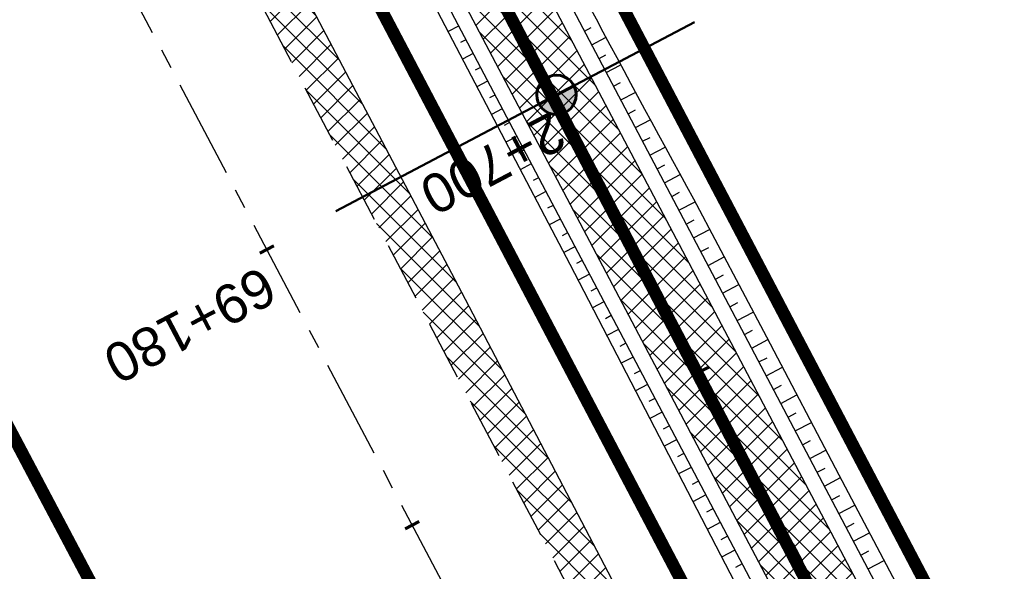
# Model space of a CAD drawing. Header units: metres. Extents: x 7529682 to 7533711, y 5721195 to 5727842.
# Tile 50 of 232: x 7530958 to 7530989, y 5725399 to 5725417. Entities that reach past the tile are written whole.
import ezdxf

# ---------------------------------------------------------------- set-up
doc = ezdxf.new("R2010")
doc.units = ezdxf.units.M
for name, pattern in [('817-dzialki-09-05-04$0$HIDDEN', [0.375, 0.25, -0.125]), ('ACAD_ISO05W100', [33, 24, -3, 0, -3, 0, -3]), ('CENTER', [50.800000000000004, 31.75, -6.35, 6.35, -6.35]), ('CENTER2', [28.575000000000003, 19.05, -3.175, 3.175, -3.175]), ('HIDDEN', [9.524999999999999, 6.35, -3.175])]:
    doc.linetypes.add(name, pattern=pattern)
for name, color, linetype in [('C-DROGI-SYTUACJA', 7, 'Continuous'), ('C-DROGI-SYTUACJA-ETYKIETY', 7, 'Continuous'), ('D-hatch-pobocza', 131, 'Continuous'), ('D-pobocza', 60, 'Continuous'), ('D-rowy', 160, 'Continuous'), ('D-skarpa', 2, 'Continuous'), ('D-skarpa-kreskowanie', 2, 'Continuous')]:
    doc.layers.add(name, color=color, linetype=linetype)
for name, color, linetype, lineweight, true_color in [('D-hatch-ciag-pieszo-rowerowy', 7, 'Continuous', 13, 0xff9f80), ('D-LR-etap-III', 7, '817-dzialki-09-05-04$0$HIDDEN', 50, 0x00008f), ('D-przekroje-pop', 7, 'Continuous', 50, 0x000099)]:
    doc.layers.add(name, color=color, linetype=linetype, lineweight=lineweight, true_color=true_color)
for name, color, linetype, lineweight in [('D-krawędzie', 3, 'Continuous', 30), ('D-obrzeża', 2, 'Continuous', 30), ('D-oś', 10, 'CENTER', 30), ('D-pas-drogowy', 7, 'ACAD_ISO05W100', 50)]:
    doc.layers.add(name, color=color, linetype=linetype, lineweight=lineweight)
doc.layers.add('poprzeczki', color=7, linetype='Continuous', true_color=0x0000c7)
doc.styles.get("Standard").update_dxf_attribs({"font": 'arial.ttf'})
pattern_1 = [(45, (0, 0), (-0.3367596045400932, 0.3367596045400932), []), (135, (0, 0), (-0.3367596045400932, -0.3367596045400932), [])]

# ---------------------------------------------------------------- blocks, each defined once
blk = doc.blocks.new('AeccTickLine')
at = {"color": 0, "linetype": 'ByBlock', "lineweight": -2}
blk.add_line((0, 1), (-3.673819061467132e-16, -1), dxfattribs=at)
blk = doc.blocks.new('kilometraz')
at = {"linetype": 'ByBlock', "lineweight": -2}
blk.add_hatch(color=0, dxfattribs=at).paths.add_polyline_path([(0, -0.28125, 0.4142135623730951), (0.28125, 0, 0.4142135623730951), (0, 0.28125)])
at = {"color": 0, "linetype": 'ByBlock', "lineweight": -2}
blk.add_line((0, 0.28125), (0, -0.28125), dxfattribs=at)
blk.add_circle((0, 0), 0.28125, dxfattribs=at)

msp = doc.modelspace()

# ---------------------------------------------------------------- hatches: boundary and pattern name
at = {"layer": 'D-hatch-ciag-pieszo-rowerowy'}
h = msp.add_hatch(dxfattribs=at)
h.set_pattern_fill('ANSI37', color=256, scale=0.15, style=0)
h.set_pattern_definition(pattern_1)
h.paths.add_polyline_path([(7530966.879462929, 5725432.356719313), (7530965.548938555, 5725432.200093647), (7530999.632559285, 5725367.556271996), (7531003.472406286, 5725360.288630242), (7531004.677325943, 5725360.68387123), (7531000.738279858, 5725368.139266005)])
h.paths.add_polyline_path([(7530965.548938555, 5725432.200093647), (7530964.218414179, 5725432.043467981), (7530998.526838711, 5725366.973277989), (7531002.267486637, 5725359.893389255), (7531003.472406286, 5725360.288630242), (7530999.632559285, 5725367.556271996)])
at = {"layer": 'D-hatch-pobocza'}
h = msp.add_hatch(dxfattribs=at)
h.set_pattern_fill('ANSI37', color=256, scale=0.15, style=0)
h.set_pattern_definition(pattern_1)
h.paths.add_polyline_path([(7531057.009999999, 5725246.72), (7531044.19, 5725271.11), (7531030.969999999, 5725296.42), (7531019.37, 5725318.31), (7531007.54, 5725340.71), (7530994.469999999, 5725365.47), (7530982.58, 5725387.65), (7530971.809999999, 5725408.22), (7530959.96, 5725430.76), (7530944.54, 5725460.14), (7530935.92, 5725477.07), (7530923.099999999, 5725500.31), (7530908, 5725529.49), (7530889.658288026, 5725563.375066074), (7530889.585888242, 5725561.256865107), (7530918.171722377, 5725507.178125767), (7530950.162943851, 5725446.305402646), (7530993.419108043, 5725364.264712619), (7531022.766433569, 5725308.719304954), (7531053.80955549, 5725249.872416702), (7531081.165622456, 5725197.874670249), (7531103.902359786, 5725154.540603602), (7531128.123220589, 5725108.448161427), (7531149.321390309, 5725068.209396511), (7531151.44, 5725067.36), (7531152.004139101, 5725067.286014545), (7531141.2, 5725086.69), (7531129.87, 5725108.78), (7531118.46, 5725130.11), (7531107.389999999, 5725151.39), (7531095.36, 5725174.01), (7531083.61, 5725196.49), (7531071.559999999, 5725218.8)])

# ---------------------------------------------------------------- linework, layer by layer
at = {"layer": 'C-DROGI-SYTUACJA', "color": 10, "linetype": 'CENTER2', "lineweight": 35, "ltscale": 0.2}
msp.add_lwpolyline([(7530894.635661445, 5725580.10218264), (7530904.400482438, 5725561.506014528, -0.1127731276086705), (7530906.681458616, 5725552.894425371), (7530906.772838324, 5725550.233635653, 0.1134663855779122), (7530910.232589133, 5725537.243580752), (7530924.3855969, 5725510.468891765), (7530956.378346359, 5725449.593261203), (7530999.632559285, 5725367.556271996), (7531020.529814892, 5725328.004235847, 0.004066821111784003), (7531022.844591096, 5725323.708047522), (7531022.844591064, 5725323.708047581), (7531032.807949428, 5725305.571049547, -0.004228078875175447), (7531035.213067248, 5725301.103738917), (7531059.943841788, 5725254.222853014, -0.00440054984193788)], format="xyb", dxfattribs=at)
at = {"layer": 'D-krawędzie', "linetype": 'HIDDEN', "ltscale": 0.3, "flags": 128}
msp.add_lwpolyline([(7530572.009999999, 5726166.06), (7530620.380949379, 5726072.761487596), (7530641.555222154, 5726032.007915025), (7530660.960861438, 5725995.070069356), (7530689.128213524, 5725941.540167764), (7530707.335918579, 5725907.031820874), (7530725.255781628, 5725873.092686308), (7530743.969545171, 5725837.653904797), (7530770.526708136, 5725787.119408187), (7530787.864146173, 5725754.266918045), (7530809.897571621, 5725712.541613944), (7530824.739035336, 5725684.389287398), (7530840.856259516, 5725653.693092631), (7530860.675070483, 5725616.154465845), (7530865.283000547, 5725607.394015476), (7530878.050274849, 5725583.079962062), (7530918.171722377, 5725507.178125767), (7530950.162943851, 5725446.305402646), (7530993.419108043, 5725364.264712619), (7531022.766433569, 5725308.719304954), (7531053.80955549, 5725249.872416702), (7531081.165622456, 5725197.874670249), (7531103.902359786, 5725154.540603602), (7531128.123220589, 5725108.448161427), (7531149.3, 5725068.249999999), (7531167.380094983, 5725033.766927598), (7531197.164745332, 5724976.987689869), (7531228.151004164, 5724918.034426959), (7531253.152837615, 5724870.491119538), (7531286.7961686, 5724806.653565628), (7531306.739858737, 5724768.664832), (7531335.094443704, 5724714.652299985), (7531357.3191504, 5724672.438740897), (7531373.644908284, 5724641.454376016), (7531392.161870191, 5724605.998675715), (7531418.480331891, 5724555.852756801), (7531439.726902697, 5724515.582472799), (7531468.399107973, 5724461.077223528), (7531491.782023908, 5724416.527754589), (7531531.990296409, 5724339.832565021), (7531557.226635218, 5724291.658956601), (7531569.851546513, 5724267.577443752), (7531591.375556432, 5724226.547822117), (7531610.003879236, 5724191.103071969), (7531616.882991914, 5724177.998849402), (7531629.984986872, 5724153.025496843), (7531641.006768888, 5724132.021778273), (7531664.906257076, 5724087.616922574), (7531677.64401952, 5724064.785715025), (7531683.112433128, 5724054.988140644), (7531686.752875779, 5724048.180044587), (7531695.447538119, 5724031.696667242), (7531703.748818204, 5724015.917210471), (7531709.214143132, 5724005.513965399), (7531719.388607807, 5723986.14687362), (7531726.295217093, 5723973.000144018), (7531732.740794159, 5723960.735633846), (7531735.13, 5723956.19)], dxfattribs=at)
at = {"layer": 'D-LR-etap-III', "ltscale": 10, "flags": 128}
msp.add_lwpolyline([(7531750.474471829, 5723895.103125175, 0.4, 0.4, 0), (7531750.505, 5723895.13, 0.4, 0.4, 0), (7531682.71, 5724022.92, 0.4, 0.4, 0), (7531619.177023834, 5724147.203692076, 0.4, 0.4, 0), (7531592.308960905, 5724198.48863389, 0.4, 0.4, 0), (7531553.263875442, 5724272.918564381, 0.4, 0.4, 0), (7531504.019999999, 5724366.79, 0.4, 0.4, 0), (7531482.09, 5724407.62, 0.4, 0.4, 0), (7531412.350402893, 5724541.182759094, 0.4, 0.4, 0), (7531388.463669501, 5724586.929768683, 0.4, 0.4, 0), (7531345.12, 5724669.94, 0.4, 0.4, 0), (7531127.66, 5725081.67, 0.4, 0.4, 0), (7531059.253139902, 5725211.040795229, 0.4, 0.4, 0), (7531008.007244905, 5725307.953830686, 0.4, 0.4, 0), (7530964.181635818, 5725390.835555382, 0.4, 0.4, 0), (7530914.557354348, 5725484.683561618, 0.4, 0.4, 0), (7530865.243241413, 5725577.493975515, 0.4, 0.4, 0), (7530840.085257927, 5725624.058651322, 0.4, 0.4, 0), (7530802.559525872, 5725694.924584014, 0.4, 0.4, 0), (7530755.54, 5725787.51, 0.4, 0.4, 0), (7530708.717810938, 5725876.303221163, 0.4, 0.4, 0), (7530695.12, 5725902.09, 0.4, 0.4, 0), (7530642.91397006, 5726001.07839487, 0.4, 0.4, 0), (7530634.934723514, 5726016.146615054, 0.4, 0.4, 0), (7530610.820000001, 5726061.929999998, 0.4, 0.4, 0), (7530610.820000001, 5726061.929999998, 0.4, 0.4, 0), (7530607.21, 5726063.51, 0.4, 0.4, 0), (7530597.42, 5726080.68, 0.4, 0.4, 0), (7530591.16, 5726088.44, 0.4, 0.4, 0), (7530581.28, 5726107.21, 0.4, 0.4, 0), (7530571.29, 5726130.56, 0.4, 0.4, 0), (7530549.554994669, 5726171.527317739, 0.4, 0.4, 0), (7530531.014309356, 5726206.473807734, 0.4, 0.4, 0), (7530516.461208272, 5726236.016618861, 0.4, 0.4, 0), (7530500.798929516, 5726266.141265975, 0.4, 0.4, 0), (7530491.349999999, 5726283.94, 0.4, 0.4, 0), (7530482.4, 5726303.41, 0.4, 0.4, 0), (7530482.4, 5726303.41, 0.4, 0.4, 0), (7530450.41, 5726357.28, 0.4, 0.4, 0), (7530397.759396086, 5726458.499907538, 0.4, 0.4, 0), (7530334.707815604, 5726583.664702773, 0.4, 0.4, 0), (7530303.939274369, 5726645.167943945, 0.4, 0.4, 0), (7530300.509779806, 5726651.777515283, 0.4, 0.4, 0), (7530289.213532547, 5726671.966724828, 0.4, 0.4, 0), (7530281.54, 5726685.57, 0.4, 0.4, 0), (7530261.37085633, 5726724.163374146, 0.4, 0.4, 0), (7530254.03, 5726738.21, 0.4, 0.4, 0), (7530197.219999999, 5726845.06, 0.4, 0.4, 0), (7530194.71, 5726849.15, 0.4, 0.4, 0), (7530195.92, 5726850.75, 0.4, 0.4, 0), (7530170.546669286, 5726892.961489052, 0.4, 0.4, 0), (7530143.174718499, 5726945.065838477, 0.4, 0.4, 0), (7530105.059999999, 5727018.32, 0.4, 0.4, 0), (7530100.059999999, 5727027.16, 0.4, 0.4, 0), (7530062.318670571, 5727099.625398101, 0.4, 0.4, 0), (7530015.378537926, 5727189.420463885, 0.4, 0.4, 0), (7529983.207960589, 5727250.206596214, 0.4, 0.4, 0), (7529953.284293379, 5727306.74720398, 0.4, 0.4, 0), (7529900.67053443, 5727406.15903814, 0.4, 0.4, 0), (7529890.630239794, 5727425.131178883, 0.4, 0.4, 0), (7529875.155383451, 5727454.426350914, 0.4, 0.4, 0), (7529857.560096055, 5727487.787346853, 0.4, 0.4, 0), (7529835.194401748, 5727530.19312405, 0.4, 0.4, 0), (7529811.740544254, 5727574.662079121, 0.4, 0.4, 0), (7529792.101859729, 5727611.922638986, 0.4, 0.4, 0), (7529768.066117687, 5727657.469613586, 0.4, 0.4, 0), (7529755.210566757, 5727682.131373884, 0.4, 0.4, 0), (7529753.309999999, 5727681.13, 0.4, 0.4, 0), (7529739.21, 5727707.77, 0.4, 0.4, 0), (7529735.394745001, 5727711.251990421, 0.4, 0.4, 0), (7529725.42, 5727730.2, 0.4, 0.4, 0), (7529723.55, 5727729.88, 0.4, 0.4, 0), (7529695.566668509, 5727782.932080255, 0.4, 0.4, 0), (7529717.67971874, 5727794.024357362, 0.4, 0.4, 0), (7529736.274870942, 5727758.647400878, 0.4, 0.4, 0), (7529736.274870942, 5727758.647400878, 0.4, 0.4, 0), (7529744.511003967, 5727750.406106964, 0.4, 0.4, 0), (7529744.511003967, 5727750.406106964, 0.4, 0.4, 0), (7529750.282568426, 5727738.549848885, 0.4, 0.4, 0), (7529777.108510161, 5727687.569424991, 0.4, 0.4, 0), (7529796.51537536, 5727651.329932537, 0.4, 0.4, 0), (7529814.937945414, 5727616.793170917, 0.4, 0.4, 0), (7529839.006722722, 5727572.303976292, 0.4, 0.4, 0), (7529860.617626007, 5727532.509108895, 0.4, 0.4, 0), (7529882.348967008, 5727491.504261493, 0.4, 0.4, 0), (7529904.865139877, 5727449.096370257, 0.4, 0.4, 0), (7529920.747384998, 5727418.884773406, 0.4, 0.4, 0), (7529946.676504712, 5727368.547487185, 0.4, 0.4, 0), (7529972.024701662, 5727320.573310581, 0.4, 0.4, 0), (7529987.740014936, 5727290.153392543, 0.4, 0.4, 0), (7529996.497385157, 5727273.661630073, 0.4, 0.4, 0), (7530017.541471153, 5727234.202689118, 0.4, 0.4, 0), (7530033.053657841, 5727204.864166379, 0.4, 0.4, 0), (7530051.622983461, 5727170.222745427, 0.4, 0.4, 0), (7530069.276612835, 5727137.015751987, 0.4, 0.4, 0), (7530089.385386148, 5727097.533639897, 0.4, 0.4, 0), (7530109.712512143, 5727060.746615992, 0.4, 0.4, 0), (7530136.769722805, 5727011.640131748, 0.4, 0.4, 0), (7530162.446686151, 5726962.743777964, 0.4, 0.4, 0), (7530187.674104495, 5726916.992101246, 0.4, 0.4, 0), (7530207.820739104, 5726879.335323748, 0.4, 0.4, 0), (7530230.625609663, 5726834.518686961, 0.4, 0.4, 0), (7530262.288093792, 5726776.61832811, 0.4, 0.4, 0), (7530277.509672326, 5726760.213143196, 0.4, 0.4, 0), (7530286.036865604, 5726744.106684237, 0.4, 0.4, 0), (7530288.097472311, 5726735.884066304, 0.4, 0.4, 0), (7530290.393870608, 5726725.046963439, 0.4, 0.4, 0), (7530296.17664807, 5726713.582980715, 0.4, 0.4, 0), (7530302.726195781, 5726701.18226779, 0.4, 0.4, 0), (7530325.685047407, 5726657.466383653, 0.4, 0.4, 0), (7530343.243978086, 5726623.648592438, 0.4, 0.4, 0), (7530360.229820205, 5726591.746871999, 0.4, 0.4, 0), (7530383.20855044, 5726548.059469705, 0.4, 0.4, 0), (7530406.017875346, 5726503.605514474, 0.4, 0.4, 0), (7530427.464919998, 5726462.620289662, 0.4, 0.4, 0), (7530447.9278544, 5726424.388014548, 0.4, 0.4, 0), (7530471.126878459, 5726379.920667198, 0.4, 0.4, 0), (7530490.501003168, 5726343.033350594, 0.4, 0.4, 0), (7530509.499458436, 5726306.733076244, 0.4, 0.4, 0), (7530529.890269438, 5726267.244072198, 0.4, 0.4, 0), (7530543.852446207, 5726238.990319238, 0.4, 0.4, 0), (7530554.808897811, 5726218.943990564, 0.4, 0.4, 0), (7530559.027108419, 5726212.223286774, 0.4, 0.4, 0), (7530563.060988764, 5726206.409670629, 0.4, 0.4, 0), (7530566.93354971, 5726200.463543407, 0.4, 0.4, 0), (7530569.771022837, 5726194.901501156, 0.4, 0.4, 0), (7530571.47319415, 5726191.282350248, 0.4, 0.4, 0), (7530572.839142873, 5726188.024533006, 0.4, 0.4, 0), (7530575.295071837, 5726182.034664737, 0.4, 0.4, 0), (7530579.736851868, 5726173.306070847, 0.4, 0.4, 0), (7530583.3, 5726167.41, 0.4, 0.4, 0), (7530593.4, 5726163.33, 0.4, 0.4, 0), (7530598.618375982, 5726155.264489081, 0.4, 0.4, 0), (7530608.258304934, 5726140.497132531, 0.4, 0.4, 0), (7530603.269999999, 5726136.83, 0.4, 0.4, 0), (7530606.53, 5726131.84, 0.4, 0.4, 0), (7530604.239057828, 5726124.21679044, 0.4, 0.4, 0), (7530605.847136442, 5726121.630127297, 0.4, 0.4, 0), (7530608.971611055, 5726116.164124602, 0.4, 0.4, 0), (7530618.114293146, 5726097.791111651, 0.4, 0.4, 0), (7530651.213125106, 5726034.959524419, 0.4, 0.4, 0), (7530670.243741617, 5725998.61095082, 0.4, 0.4, 0), (7530698.075474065, 5725945.952624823, 0.4, 0.4, 0), (7530716.505955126, 5725911.3051464, 0.4, 0.4, 0), (7530735.223454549, 5725875.667401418, 0.4, 0.4, 0), (7530752.504235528, 5725842.154920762, 0.4, 0.4, 0), (7530778.310652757, 5725793.501254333, 0.4, 0.4, 0), (7530797.499961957, 5725756.381811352, 0.4, 0.4, 0), (7530812.518974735, 5725728.28874362, 0.4, 0.4, 0), (7530820.039295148, 5725713.160404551, 0.4, 0.4, 0), (7530822.422446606, 5725710.193574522, 0.4, 0.4, 0), (7530833.154893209, 5725688.800634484, 0.4, 0.4, 0), (7530849.629354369, 5725656.158601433, 0.4, 0.4, 0), (7530867.98290276, 5725621.963939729, 0.4, 0.4, 0), (7530872.629809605, 5725612.88760475, 0.4, 0.4, 0), (7530880.354488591, 5725597.594500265, 0.4, 0.4, 0), (7530883.839446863, 5725593.389159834, 0.4, 0.4, 0), (7530891.782113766, 5725587.763349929, 0.4, 0.4, 0), (7530895.038670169, 5725584.280746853, 0.4, 0.4, 0), (7530897.033644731, 5725580.941110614, 0.4, 0.4, 0), (7530900.951646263, 5725579.945856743, 0.4, 0.4, 0), (7530904.80970798, 5725571.977328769, 0.4, 0.4, 0), (7530903.682362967, 5725568.566434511, 0.4, 0.4, 0), (7530908.900614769, 5725558.844845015, 0.4, 0.4, 0), (7530910.252030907, 5725545.671606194, 0.4, 0.4, 0), (7530912.872986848, 5725538.645543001, 0.4, 0.4, 0), (7530945.278171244, 5725478.464284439, 0.4, 0.4, 0), (7530959.692318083, 5725450.24628822, 0.4, 0.4, 0), (7531002.82670893, 5725368.192370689, 0.4, 0.4, 0), (7531044.703532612, 5725290.314293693, 0.4, 0.4, 0), (7531064.098839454, 5725253.212562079, 0.4, 0.4, 0), (7531083.010253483, 5725216.677517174, 0.4, 0.4, 0), (7531113.013137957, 5725158.465613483, 0.4, 0.4, 0), (7531137.364304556, 5725113.07076138, 0.4, 0.4, 0), (7531150.830830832, 5725086.711759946, 0.4, 0.4, 0), (7531159.745663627, 5725076.640848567, 0.4, 0.4, 0), (7531166.309999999, 5725074.58, 0.4, 0.4, 0), (7531172.29, 5725062.58, 0.4, 0.4, 0), (7531170.589828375, 5725055.605912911, 0.4, 0.4, 0), (7531173.732823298, 5725044.080706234, 0.4, 0.4, 0), (7531215.342008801, 5724964.859648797, 0.4, 0.4, 0), (7531238.054496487, 5724921.684649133, 0.4, 0.4, 0), (7531262.389821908, 5724875.282876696, 0.4, 0.4, 0), (7531295.587160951, 5724811.265731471, 0.4, 0.4, 0), (7531348.487908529, 5724712.362812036, 0.4, 0.4, 0), (7531363.740817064, 5724682.68394264, 0.4, 0.4, 0), (7531366.986905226, 5724675.865317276, 0.4, 0.4, 0), (7531382.541261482, 5724646.110625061, 0.4, 0.4, 0), (7531401.299165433, 5724610.874551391, 0.4, 0.4, 0), (7531428.964837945, 5724558.862274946, 0.4, 0.4, 0), (7531449.111202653, 5724520.397801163, 0.4, 0.4, 0), (7531477.292992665, 5724465.831467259, 0.4, 0.4, 0), (7531500.996290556, 5724421.112506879, 0.4, 0.4, 0), (7531512.121834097, 5724400.549045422, 0.4, 0.4, 0), (7531513.78163794, 5724396.757451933, 0.4, 0.4, 0), (7531526.32, 5724379.39, 0.4, 0.4, 0), (7531566.783642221, 5724302.73628205, 0.4, 0.4, 0), (7531578.579156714, 5724282.774819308, 0.4, 0.4, 0), (7531584.232619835, 5724273.111246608, 0.4, 0.4, 0), (7531590.109283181, 5724263.508189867, 0.4, 0.4, 0), (7531593.027899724, 5724258.771479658, 0.4, 0.4, 0), (7531595.711841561, 5724254.226824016, 0.4, 0.4, 0), (7531601.659976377, 5724243.898197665, 0.4, 0.4, 0), (7531606.097733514, 5724235.986407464, 0.4, 0.4, 0), (7531609.382207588, 5724230.799061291, 0.4, 0.4, 0), (7531611.580260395, 5724227.671180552, 0.4, 0.4, 0), (7531612.707802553, 5724225.86410867, 0.4, 0.4, 0), (7531618.665224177, 5724214.480919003, 0.4, 0.4, 0), (7531619.885522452, 5724212.333950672, 0.4, 0.4, 0), (7531620.931818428, 5724210.787064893, 0.4, 0.4, 0), (7531623.518605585, 5724207.111542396, 0.4, 0.4, 0), (7531626.143926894, 5724203.61306897, 0.4, 0.4, 0), (7531632.022984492, 5724196.485954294, 0.4, 0.4, 0), (7531653.949089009, 5724152.617641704, 0.4, 0.4, 0), (7531656.750690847, 5724143.103797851, 0.4, 0.4, 0), (7531659.61440691, 5724133.254504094, 0.4, 0.4, 0), (7531661.627147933, 5724128.646047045, 0.4, 0.4, 0.01093811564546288), (7531674.314987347, 5724101.43546424, 0.4, 0.4, 0), (7531685.137626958, 5724081.408252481, 0.4, 0.4, 0), (7531692.159945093, 5724066.277333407, 0.4, 0.4, 0), (7531699.662164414, 5724051.388120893, 0.4, 0.4, 0), (7531704.480624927, 5724040.808561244, 0.4, 0.4, 0), (7531704.480624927, 5724040.808561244, 0.4, 0.4, 0), (7531704.401251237, 5724037.368913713, 0.4, 0.4, 0), (7531720.383609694, 5724003.441317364, 0.4, 0.4, 0), (7531728.79890528, 5723986.206298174, 0.4, 0.4, 0), (7531733.237926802, 5723977.192631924, 0.4, 0.4, 0), (7531736.750027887, 5723969.505210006, 0.4, 0.4, 0), (7531737.336143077, 5723968.518916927, 0.4, 0.4, 0), (7531738.285051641, 5723967.699360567, 0.4, 0.4, 0), (7531742.180915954, 5723962.346428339, 0.4, 0.4, 0), (7531744.286141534, 5723958.615526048, 0.4, 0.4, 0), (7531755.393260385, 5723944.192617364, 0.4, 0.4, 0), (7531758.69, 5723936.76, 0.4, 0.4, 0), (7531780.08, 5723929.25, 0.4, 0.4, 0), (7531792.611989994, 5723906.337708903, 0.4, 0.4, 0), (7531792.611989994, 5723906.337708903, 0.4, 0.4, 0), (7531756.962094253, 5723883.055323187, 0.4, 0.4, 0), (7531750.46, 5723895.130000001, 0.4, 0.4, 0), (7531750.46, 5723895.130000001, 0, 0, 0)], format="xyseb", dxfattribs=at)
at = {"layer": 'D-obrzeża'}
for points in [[(7531061.054571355, 5725254.796351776), (7531036.313724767, 5725301.696330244, 0.00422807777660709), (7531033.908607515, 5725306.163639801), (7531023.945058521, 5725324.300984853, -0.004066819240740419), (7531021.630283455, 5725328.597171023), (7531000.738279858, 5725368.139266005), (7530957.484457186, 5725450.175515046), (7530925.491402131, 5725511.051727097), (7530911.471989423, 5725537.573680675, -0.1134663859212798), (7530908.012238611, 5725550.563735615), (7530907.842509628, 5725555.505895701, 0.1127731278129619), (7530906.702021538, 5725559.81169029), (7530903.597432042, 5725565.724084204, -0.1193449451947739), (7530903.024418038, 5725568.006637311), (7530902.989962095, 5725572.112457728)], [(7530898.536909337, 5725569.983891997), (7530903.161020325, 5725561.177714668, -0.1127731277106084), (7530905.441996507, 5725552.566125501), (7530905.533438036, 5725549.903535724, 0.1134663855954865), (7530908.993188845, 5725536.913480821), (7530923.27979167, 5725509.886056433), (7530955.272235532, 5725449.011007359), (7530998.526838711, 5725366.973277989), (7531019.429347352, 5725327.411298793, 0.004066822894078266), (7531021.744124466, 5725323.115108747), (7531031.707290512, 5725304.978460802, -0.004228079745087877), (7531034.112408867, 5725300.511149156), (7531058.833112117, 5725253.649354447, -0.004400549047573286)]]:
    msp.add_lwpolyline(points, format="xyb", dxfattribs=at)
at = {"layer": 'D-oś', "ltscale": 0.1}
msp.add_lwpolyline([(7531488.682972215, 5724414.901138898), (7531465.30154836, 5724459.447768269), (7531436.630334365, 5724513.951133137), (7531415.382990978, 5724554.222881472), (7531389.061122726, 5724604.375291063), (7531370.54547166, 5724639.828481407), (7531354.22214964, 5724670.808223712), (7531331.99647235, 5724713.023626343), (7531303.640952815, 5724767.037938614), (7531283.698553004, 5724805.024214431), (7531250.055061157, 5724868.862076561), (7531225.052886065, 5724916.406033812), (7531194.065303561, 5724975.361817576), (7531164.280332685, 5725032.141666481), (7531146.201824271, 5725066.621712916), (7531125.025790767, 5725106.818458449), (7531100.803065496, 5725152.914450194), (7531078.067230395, 5725196.24679728), (7531050.712974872, 5725248.241100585), (7531019.671816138, 5725307.084268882), (7530990.323090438, 5725362.632329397), (7530947.065833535, 5725444.675091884), (7530915.075467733, 5725505.546186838), (7530874.953735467, 5725581.448561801)], dxfattribs=at)
at = {"layer": 'D-pas-drogowy', "ltscale": 0.2, "flags": 128}
msp.add_lwpolyline([(7531633.018560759, 5724182.834272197, 0.4, 0.4, 0), (7531617.558899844, 5724211.608162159, 0.4, 0.4, 0), (7531566.783642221, 5724302.73628205, 0.4, 0.4, 0), (7531538.419082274, 5724356.469679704, 0.4, 0.4, 0), (7531526.32, 5724379.39, 0.4, 0.4, 0), (7531516.102085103, 5724393.607319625, 0.4, 0.4, 0.001485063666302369), (7531513.78037409, 5724396.837773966, 0.4, 0.4, 0), (7531501.87, 5724413.41, 0.4, 0.4, 0), (7531474.926107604, 5724464.507896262, 0.4, 0.4, 0), (7531446.200436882, 5724518.992313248, 0.4, 0.4, 0), (7531424.962185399, 5724559.262257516, 0.4, 0.4, 0), (7531398.444460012, 5724609.565801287, 0.4, 0.4, 0), (7531379.647455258, 5724645.216004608, 0.4, 0.4, 0), (7531365.23, 5724672.56, 0.4, 0.4, 0), (7531341.305752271, 5724717.915356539, 0.4, 0.4, 0), (7531312.899996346, 5724771.788898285, 0.4, 0.4, 0), (7531292.590923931, 5724810.306502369, 0.4, 0.4, 0), (7531259.391619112, 5724873.271351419, 0.4, 0.4, 0), (7531233.740401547, 5724921.922582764, 0.4, 0.4, 0), (7531203.072738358, 5724980.092044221, 0.4, 0.4, 0), (7531173.471398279, 5725036.225177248, 0.4, 0.4, 0), (7531168.269999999, 5725046.09, 0.4, 0.4, 0), (7531172.29, 5725062.58, 0.4, 0.4, 0), (7531166.309999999, 5725074.58, 0.4, 0.4, 0), (7531150.32, 5725079.6, 0.4, 0.4, 0), (7531141.5, 5725096.43, 0.4, 0.4, 0), (7531109.311735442, 5725157.814415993, 0.4, 0.4, 0), (7531086.641300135, 5725201.047918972, 0.4, 0.4, 0), (7531059.198258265, 5725253.383662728, 0.4, 0.4, 0), (7531028.206828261, 5725312.48946212, 0.4, 0.4, 0), (7530999.104694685, 5725367.990143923, 0.4, 0.4, 0), (7530956.247527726, 5725449.724815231, 0.4, 0.4, 0), (7530924.397774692, 5725510.463768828, 0.4, 0.4, 0), (7530897.509999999, 5725561.74, 0.4, 0.4, 0), (7530894.46, 5725566.14, 0.4, 0.4, 0), (7530892.16, 5725570.49, 0.4, 0.4, 0), (7530869.362688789, 5725613.307018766, 0.4, 0.4, 0), (7530861.693971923, 5725627.704613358, 0.4, 0.4, 0), (7530852.74, 5725644.52, 0.4, 0.4, 0), (7530831.509999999, 5725684.2, 0.4, 0.4, 0), (7530811.13, 5725722.52, 0.4, 0.4, 0), (7530792.3476413, 5725757.940652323, 0.4, 0.4, 0), (7530768.03, 5725803.8, 0.4, 0.4, 0), (7530748.768542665, 5725840.178507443, 0.4, 0.4, 0), (7530727.7, 5725879.97, 0.4, 0.4, 0), (7530712.0981582, 5725909.54523909, 0.4, 0.4, 0), (7530693.644105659, 5725944.645156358, 0.4, 0.4, 0), (7530665.702224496, 5725997.538976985, 0.4, 0.4, 0), (7530641.759999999, 5726042.88, 0.4, 0.4, 0), (7530616.5, 5726091.48, 0.4, 0.4, 0), (7530604.628439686, 5726114.319880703, 0.4, 0.4, -0.007762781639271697), (7530602.5, 5726118.43, 0.4, 0.4, 0), (7530603.992037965, 5726123.394821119, 0.4, 0.4, 0), (7530606.53, 5726131.84, 0.4, 0.4, 0), (7530603.269999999, 5726136.83, 0.4, 0.4, 0), (7530593.775620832, 5726151.368713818, 0.4, 0.4, 0), (7530590.202637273, 5726156.84001263, 0.4, 0.4, 0), (7530583.3, 5726167.41, 0.4, 0.4, 0), (7530580.578343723, 5726170.427567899, 0.4, 0.4, 0), (7530575.849999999, 5726175.67, 0.4, 0.4, 0), (7530569.009999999, 5726186.66, 0.4, 0.4, 0), (7530562.555322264, 5726199.189409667, 0.4, 0.4, 0), (7530555.67, 5726211.39, 0.4, 0.4, 0), (7530548.29, 5726224.23, 0.4, 0.4, 0), (7530540.58, 5726237.71, 0.4, 0.4, 0), (7530532.679999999, 5726252.65, 0.4, 0.4, 0), (7530524.059999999, 5726269.35, 0.4, 0.4, 0), (7530502.82, 5726309.91, 0.4, 0.4, 0), (7530488.83, 5726336.63, 0.4, 0.4, 0), (7530466.03, 5726380.16, 0.4, 0.4, 0), (7530438.469999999, 5726432.77, 0.4, 0.4, 0), (7530424.53, 5726459.09, 0.4, 0.4, 0), (7530401.63, 5726502.97, 0.4, 0.4, 0), (7530383.38, 5726538.06, 0.4, 0.4, 0), (7530353.969999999, 5726593.52, 0.4, 0.4, 0), (7530338.469999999, 5726622.74, 0.4, 0.4, 0), (7530322.009999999, 5726653.88, 0.4, 0.4, 0), (7530297.54, 5726700.33, 0.4, 0.4, 0), (7530287.38, 5726719.6, 0.4, 0.4, 0), (7530285.94993921, 5726722.315508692, 0.4, 0.4, 0), (7530280.259999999, 5726733.12, 0.4, 0.4, 0), (7530266.73, 5726758.74, 0.4, 0.4, 0), (7530260.42, 5726770.47, 0.4, 0.4, 0), (7530253.25, 5726783.82, 0.4, 0.4, 0), (7530244.95, 5726799.33, 0.4, 0.4, 0), (7530239.389999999, 5726808.49, 0.4, 0.4, 0), (7530238.29, 5726807.9, 0.4, 0.4, 0), (7530218.11, 5726850.67, 0.4, 0.4, 0), (7530175.906646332, 5726928.168028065, 0.4, 0.4, 0), (7530096.679999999, 5727076.15, 0.4, 0.4, 0), (7530094.679999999, 5727079.89, 0.4, 0.4, 0), (7530064.59693469, 5727135.522637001, 0.4, 0.4, 0), (7530046.730970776, 5727168.8921561, 0.4, 0.4, 0), (7530025.803045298, 5727208.461374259, 0.4, 0.4, 0), (7530012.846501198, 5727232.979315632, 0.4, 0.4, 0), (7529994.15, 5727268.45, 0.4, 0.4, 0), (7529981.670868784, 5727291.93018666, 0.4, 0.4, 0), (7529949.889999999, 5727351.73, 0.4, 0.4, 0), (7529924.75, 5727399.03, 0.4, 0.4, 0), (7529915.515824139, 5727417.099754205, 0.4, 0.4, 0), (7529885.83, 5727475.19, 0.4, 0.4, 0), (7529862.559999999, 5727519.97, 0.4, 0.4, 0), (7529852.984923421, 5727538.191086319, 0.4, 0.4, 0), (7529836.513084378, 5727569.51130111, 0.4, 0.4, 0), (7529815.36890814, 5727609.140983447, 0.4, 0.4, 0), (7529792.795203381, 5727651.247499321, 0.4, 0.4, 0), (7529774.199114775, 5727685.858348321, 0.4, 0.4, 0), (7529746.966026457, 5727736.059440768, 0.4, 0.4, 0), (7529733.92, 5727757.62, 0.4, 0.4, 0), (7529708.607472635, 5727806.388536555, 0.4, 0.4, 0), (7529688.491967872, 5727796.344621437, 0.4, 0.4, 0), (7529723.55, 5727729.88, 0.4, 0.4, 0), (7529725.42, 5727730.2, 0.4, 0.4, 0), (7529735.38, 5727711.28, 0.4, 0.4, 0), (7529739.21, 5727707.77, 0.4, 0.4, 0), (7529753.309999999, 5727681.13, 0.4, 0.4, 0), (7529755.178396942, 5727682.114424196, 0.4, 0.4, 0), (7529792.101859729, 5727611.922638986, 0.4, 0.4, 0), (7529811.740544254, 5727574.662079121, 0.4, 0.4, 0), (7529835.194401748, 5727530.19312405, 0.4, 0.4, 0), (7529857.560096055, 5727487.787346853, 0.4, 0.4, 0), (7529875.155383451, 5727454.426350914, 0.4, 0.4, 0), (7529890.630239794, 5727425.131178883, 0.4, 0.4, 0), (7529900.67053443, 5727406.15903814, 0.4, 0.4, 0), (7529953.284293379, 5727306.74720398, 0.4, 0.4, 0), (7529983.207960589, 5727250.206596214, 0.4, 0.4, 0), (7530015.378537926, 5727189.420463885, 0.4, 0.4, 0), (7530062.318670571, 5727099.625398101, 0.4, 0.4, 0), (7530100.059999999, 5727027.16, 0.4, 0.4, 0), (7530105.059999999, 5727018.32, 0.4, 0.4, 0), (7530143.174718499, 5726945.065838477, 0.4, 0.4, 0), (7530170.546669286, 5726892.961489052, 0.4, 0.4, 0), (7530195.92, 5726850.75, 0.4, 0.4, 0), (7530194.71, 5726849.15, 0.4, 0.4, 0), (7530197.219999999, 5726845.06, 0.4, 0.4, 0), (7530254.03, 5726738.21, 0.4, 0.4, 0), (7530261.37085633, 5726724.163374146, 0.4, 0.4, 0), (7530281.54, 5726685.57, 0.4, 0.4, 0), (7530289.213532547, 5726671.966724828, 0.4, 0.4, 0), (7530300.509779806, 5726651.777515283, 0.4, 0.4, 0), (7530303.939274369, 5726645.167943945, 0.4, 0.4, 0), (7530334.707815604, 5726583.664702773, 0.4, 0.4, 0), (7530397.759396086, 5726458.499907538, 0.4, 0.4, 0), (7530450.41, 5726357.28, 0.4, 0.4, 0), (7530482.4, 5726303.41, 0.4, 0.4, 0), (7530483.687990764, 5726301.003383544, 0.4, 0.4, 0), (7530491.349999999, 5726283.94, 0.4, 0.4, 0), (7530512.67, 5726243.78, 0.4, 0.4, 0), (7530529.429999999, 5726209.46, 0.4, 0.4, 0), (7530571.29, 5726130.56, 0.4, 0.4, 0), (7530581.28, 5726107.21, 0.4, 0.4, 0), (7530591.16, 5726088.44, 0.4, 0.4, 0), (7530597.42, 5726080.68, 0.4, 0.4, 0), (7530607.21, 5726063.51, 0.4, 0.4, 0), (7530610.820000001, 5726061.929999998, 0.4, 0.4, 0), (7530634.934723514, 5726016.146615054, 0.4, 0.4, 0), (7530642.91397006, 5726001.07839487, 0.4, 0.4, 0), (7530695.12, 5725902.09, 0.4, 0.4, 0), (7530708.717810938, 5725876.303221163, 0.4, 0.4, 0), (7530755.54, 5725787.51, 0.4, 0.4, 0), (7530802.559525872, 5725694.924584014, 0.4, 0.4, 0), (7530840.085257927, 5725624.058651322, 0.4, 0.4, 0), (7530865.243241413, 5725577.493975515, 0.4, 0.4, 0), (7530914.557354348, 5725484.683561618, 0.4, 0.4, 0), (7530964.181635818, 5725390.835555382, 0.4, 0.4, 0), (7531008.007244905, 5725307.953830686, 0.4, 0.4, 0), (7531059.253139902, 5725211.040795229, 0.4, 0.4, 0), (7531127.66, 5725081.67, 0.4, 0.4, 0), (7531345.12, 5724669.94, 0.4, 0.4, 0), (7531388.463669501, 5724586.929768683, 0.4, 0.4, 0), (7531412.350402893, 5724541.182759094, 0.4, 0.4, 0), (7531482.09, 5724407.62, 0.4, 0.4, 0), (7531504.019999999, 5724366.79, 0.4, 0.4, 0), (7531519.374444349, 5724337.520497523, 0.4, 0.4, 0), (7531563.748815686, 5724252.931583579, 0.4, 0.4, 0), (7531602.175111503, 5724179.681224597, 0.4, 0.4, 0), (7531619.177023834, 5724147.203692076, 0.4, 0.4, 0), (7531625.038493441, 5724135.63500206, 0.4, 0.4, 0), (7531656.796442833, 5724073.31633882, 0.4, 0.4, 0), (7531675.12, 5724037.36, 0.4, 0.4, 0), (7531682.71, 5724022.92, 0.4, 0.4, 0), (7531705.565196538, 5723979.810545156, 0.4, 0.4, 0), (7531736.605941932, 5723921.261514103, 0.4, 0.4, 0), (7531750.46, 5723895.130000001, 0.4, 0.4, 0), (7531740.769999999, 5723886.56, 0.4, 0.4, 0), (7531732.86, 5723885, 0.4, 0.4, 0), (7531722.179999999, 5723887.77, 0.4, 0.4, 0), (7531729.87, 5723862.17, 0.4, 0.4, 0), (7531742.92, 5723861.93, 0.4, 0.4, 0), (7531763.71, 5723859.52, 0.4, 0.4, 0), (7531768.42, 5723854.12, 0.4, 0.4, 0), (7531787.42, 5723817.97, 0.4, 0.4, 0), (7531795.57, 5723809.82, 0.4, 0.4, 0), (7531816.346897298, 5723819.850397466, 0.4, 0.4, 0), (7531816.346897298, 5723819.850397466, 0.4, 0.4, 0), (7531805.059999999, 5723843.23, 0.4, 0.4, 0), (7531803.61, 5723886.23, 0.4, 0.4, 0), (7531803.61, 5723886.23, 0.4, 0.4, 0), (7531780.08, 5723929.25, 0.4, 0.4, 0), (7531758.69, 5723936.76, 0.4, 0.4, 0), (7531749.3590272, 5723946.412126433, 0.4, 0.4, 0), (7531742.71, 5723953.29, 0.4, 0.4, 0), (7531735.177368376, 5723967.877529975, 0.4, 0.4, 0), (7531722.37, 5723992.68, 0.4, 0.4, 0), (7531705.041669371, 5724030.885563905, 0.4, 0.4, 0), (7531699.469999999, 5724043.17, 0.4, 0.4, 0), (7531692.69, 5724058.11, 0.4, 0.4, 0), (7531679.672010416, 5724084.016803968, 0.4, 0.4, 0), (7531674.55, 5724094.21, 0.4, 0.4, 0), (7531666.633166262, 5724114.002855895, 0.4, 0.4, 0), (7531649, 5724153.82, 0.4, 0.4, 0), (7531641.49, 5724149.34, 0.4, 0.4, 0), (7531626.04, 5724179.34, 0.4, 0.4, 0), (7531633.03, 5724182.84, 0, 0, 0)], format="xyseb", dxfattribs=at)
at = {"layer": 'D-pobocza'}
for points in [[(7530898.085477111, 5725569.768106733), (7530902.718339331, 5725560.945263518, -0.1127731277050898), (7530904.942291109, 5725552.54896408), (7530905.03767792, 5725549.771495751, 0.1134663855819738), (7530908.49742873, 5725536.78144085), (7530922.837469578, 5725509.652922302), (7530954.829791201, 5725448.778105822), (7530998.084550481, 5725366.740080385), (7531018.989160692, 5725327.174123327, 0.004066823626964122), (7531021.303938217, 5725322.877932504), (7531031.267026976, 5725304.74142525, -0.004228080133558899), (7531033.672145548, 5725300.274113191), (7531058.388820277, 5725253.419954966, -0.004400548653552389)], [(7531158.230593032, 5725075.999457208, 0.06860366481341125), (7531155.843939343, 5725079.32943972), (7531152.679666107, 5725082.666348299, -0.07520123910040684), (7531147.548440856, 5725090.027901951), (7531137.930676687, 5725109.508145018, 0.008928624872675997), (7531133.017012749, 5725119.028381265), (7531111.671163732, 5725158.634392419), (7531088.932509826, 5725201.97211209), (7531075.530910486, 5725227.445546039, -0.004122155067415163), (7531073.263999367, 5725231.84202148), (7531063.921480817, 5725250.33371218, 0.004400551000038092), (7531061.498863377, 5725255.025750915), (7531036.753990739, 5725301.933361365, 0.00422807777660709), (7531034.348873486, 5725306.400670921), (7531024.385244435, 5725324.538161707, -0.004066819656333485), (7531022.070469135, 5725328.834348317), (7531001.180368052, 5725368.372842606), (7530957.926901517, 5725450.408416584), (7530925.933724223, 5725511.284861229), (7530911.967749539, 5725537.705720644, -0.1134663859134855), (7530908.507998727, 5725550.695775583), (7530908.342215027, 5725555.523057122, 0.1127731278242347), (7530907.144702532, 5725560.04414144), (7530903.026881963, 5725567.886137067)]]:
    msp.add_lwpolyline(points, format="xyb", dxfattribs=at)
msp.add_lwpolyline([(7531149.321390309, 5725068.209396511), (7531151.44, 5725067.36), (7531152.004139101, 5725067.286014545), (7531141.2, 5725086.69), (7531129.87, 5725108.78), (7531118.46, 5725130.11), (7531107.389999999, 5725151.39), (7531095.36, 5725174.01), (7531083.61, 5725196.49), (7531071.559999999, 5725218.8), (7531057.009999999, 5725246.72), (7531044.19, 5725271.11), (7531030.969999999, 5725296.42), (7531019.37, 5725318.31), (7531007.54, 5725340.71), (7530994.469999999, 5725365.47), (7530982.58, 5725387.65), (7530971.809999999, 5725408.22), (7530959.96, 5725430.76), (7530944.54, 5725460.14), (7530935.92, 5725477.07), (7530923.099999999, 5725500.31), (7530908, 5725529.49), (7530889.658288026, 5725563.375066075)], dxfattribs=at)
at = {"layer": 'D-przekroje-pop', "extrusion": (0.4663952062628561, -0.8845764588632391, 0), "elevation": -1552156.370762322}
msp.add_lwpolyline([(9332033.969007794, 0), (9332028.969007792, 0), (9332020.969007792, 0)], dxfattribs=at)
at = {"layer": 'D-rowy', "linetype": 'HIDDEN', "ltscale": 0.1, "const_width": 0.4, "flags": 128}
msp.add_lwpolyline([(7531149.9, 5725074.79), (7531149.9, 5725074.79), (7531138.641064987, 5725096.213928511), (7531118.877356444, 5725133.871305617), (7531109.576916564, 5725151.722126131), (7531096.94820068, 5725175.105976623), (7531083.448758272, 5725201.131248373), (7531075.375142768, 5725216.126263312), (7531058.982938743, 5725247.128653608), (7531038.532495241, 5725286.309070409), (7531017.625879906, 5725325.253628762), (7530968.704097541, 5725418.289077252), (7530946.217976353, 5725461.539419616)], dxfattribs=at)
at = {"layer": 'D-skarpa', "linetype": 'Continuous'}
msp.add_lwpolyline([(7530962.988660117, 5725442.223191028), (7530967.546549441, 5725433.321504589), (7530969.884753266, 5725428.901905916), (7530972.185068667, 5725424.462330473, 0.005616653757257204), (7530979.242930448, 5725411.226338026), (7530981.580558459, 5725406.806436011), (7530983.907316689, 5725402.380802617), (7530986.236791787, 5725397.956601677), (7530988.594750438, 5725393.547418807), (7530993.253844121, 5725384.699092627), (7530995.5684618, 5725380.267058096), (7531001.727966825, 5725368.661080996), (7531002.600790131, 5725367.019903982), (7531004.947661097, 5725362.604889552)], format="xyb", dxfattribs=at)
msp.add_lwpolyline([(7530961.366980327, 5725435.715733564), (7530963.687376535, 5725431.286745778), (7530972.953699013, 5725413.562747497), (7530975.274069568, 5725409.133746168), (7530984.48224103, 5725391.379087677), (7530986.81701914, 5725386.957682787), (7530989.165596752, 5725382.543553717), (7530996.172668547, 5725369.28078238), (7530997.637955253, 5725366.504611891), (7530998.504110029, 5725364.855429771), (7531000.926383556, 5725360.48025394)], dxfattribs=at)
at = {"layer": 'D-skarpa-kreskowanie', "linetype": 'Continuous'}
for p, q in [((7530971.706490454, 5725416.769348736, 107.5961818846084), (7530971.370002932, 5725416.591934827, 107.3425732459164)), ((7530975.746732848, 5725416.610892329, 107.7325751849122), (7530975.964330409, 5725416.725621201, 107.5685732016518)), ((7530971.939688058, 5725416.327060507, 107.5977608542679), (7530971.770674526, 5725416.237947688, 107.4703763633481)), ((7530975.97993045, 5725416.168604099, 107.7341541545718), (7530976.417018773, 5725416.399060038, 107.4047232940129)), ((7530972.172885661, 5725415.884772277, 107.5993398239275), (7530971.833319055, 5725415.705734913, 107.3434104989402)), ((7530976.213128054, 5725415.72631587, 107.7357331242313), (7530976.432618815, 5725415.842042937, 107.5703042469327)), ((7530976.446325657, 5725415.284027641, 107.7373120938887), (7530976.888366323, 5725415.517094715, 107.4041486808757)), ((7530972.406083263, 5725415.442484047, 107.600918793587), (7530972.23553019, 5725415.352559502, 107.4723739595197)), ((7530972.639280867, 5725415.000195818, 107.6024977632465), (7530972.296635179, 5725414.819535, 107.3442477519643)), ((7530976.679523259, 5725414.841739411, 107.7388910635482), (7530976.904231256, 5725414.960217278, 107.5695299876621)), ((7530972.87247847, 5725414.557907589, 107.6040767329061), (7530972.700385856, 5725414.467171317, 107.4743715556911)), ((7530976.912720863, 5725414.399451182, 107.7404700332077), (7530977.36951218, 5725414.640295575, 107.3961891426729)), ((7530973.105676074, 5725414.11561936, 107.6056557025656), (7530972.759951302, 5725413.933335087, 107.3450850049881)), ((7530977.145918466, 5725413.957162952, 107.7420490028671), (7530977.378001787, 5725414.079529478, 107.5671291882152)), ((7530973.338873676, 5725413.67333113, 107.607234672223), (7530973.16527253, 5725413.581799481, 107.4763925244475)), ((7530977.379116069, 5725413.514874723, 107.7436279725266), (7530977.850658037, 5725413.763496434, 107.3882296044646)), ((7530973.572071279, 5725413.2310429, 107.6088136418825), (7530973.22370844, 5725413.047367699, 107.3462546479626)), ((7530977.612313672, 5725413.072586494, 107.7452069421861), (7530977.851772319, 5725413.198841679, 107.5647283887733)), ((7530973.805268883, 5725412.788754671, 107.610392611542), (7530973.630507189, 5725412.696611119, 107.478675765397)), ((7530977.845511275, 5725412.630298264, 107.7467859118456), (7530978.331803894, 5725412.886697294, 107.3802700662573)), ((7530974.038466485, 5725412.346466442, 107.6119715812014), (7530973.687782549, 5725412.161567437, 107.3476631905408)), ((7530978.078708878, 5725412.188010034, 107.7483648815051), (7530978.32554285, 5725412.318153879, 107.5623275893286)), ((7530978.311906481, 5725411.745721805, 107.7499438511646), (7530978.812949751, 5725412.009898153, 107.3723105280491)), ((7530974.271664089, 5725411.904178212, 107.6135505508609), (7530974.095741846, 5725411.81142276, 107.4809590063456)), ((7530974.504861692, 5725411.461889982, 107.6151295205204), (7530974.151856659, 5725411.275767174, 107.3490717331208)), ((7530978.545104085, 5725411.303433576, 107.7515228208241), (7530978.799313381, 5725411.437466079, 107.5599267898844)), ((7530978.778301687, 5725410.861145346, 107.7531017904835), (7530979.292647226, 5725411.132335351, 107.3654426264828)), ((7530974.738059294, 5725411.019601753, 107.6167084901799), (7530974.560976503, 5725410.926234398, 107.4832422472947)), ((7530974.971256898, 5725410.577313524, 107.6182874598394), (7530974.615930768, 5725410.389966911, 107.350480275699)), ((7530979.01149929, 5725410.418857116, 107.7546807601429), (7530979.268954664, 5725410.554601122, 107.5606381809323)), ((7530975.204454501, 5725410.135025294, 107.6198664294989), (7530975.026211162, 5725410.041046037, 107.4855254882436)), ((7530979.244696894, 5725409.976568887, 107.7562597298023), (7530979.76017285, 5725410.248354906, 107.3677485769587)), ((7530975.437652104, 5725409.692737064, 107.6214453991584), (7530975.080004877, 5725409.504166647, 107.3518888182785)), ((7530979.477894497, 5725409.534280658, 107.7578386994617), (7530979.73591508, 5725409.670322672, 107.5633701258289)), ((7530975.670849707, 5725409.250448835, 107.6230243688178), (7530975.491295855, 5725409.155778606, 107.4876957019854)), ((7530979.7110921, 5725409.091992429, 107.7594176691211), (7530980.227698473, 5725409.364374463, 107.370054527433)), ((7530975.90404731, 5725408.808160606, 107.6246033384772), (7530975.541946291, 5725408.617241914, 107.3516899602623)), ((7530979.944289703, 5725408.649704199, 107.7609966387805), (7530980.202875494, 5725408.78604422, 107.5661020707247)), ((7530976.137244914, 5725408.365872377, 107.6261823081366), (7530975.954697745, 5725408.269623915, 107.4885975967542)), ((7530980.177487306, 5725408.20741597, 107.7625756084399), (7530980.695224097, 5725408.480394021, 107.3723604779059)), ((7530976.370442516, 5725407.923584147, 107.627761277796), (7530976.002354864, 5725407.729508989, 107.3503358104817)), ((7530980.41068491, 5725407.76512774, 107.7641545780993), (7530980.669835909, 5725407.901765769, 107.568834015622)), ((7530980.643882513, 5725407.322839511, 107.7657335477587), (7530981.162749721, 5725407.596413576, 107.3746664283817)), ((7530976.60364012, 5725407.481295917, 107.6293402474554), (7530976.418099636, 5725407.383469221, 107.4894994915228)), ((7530976.836837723, 5725407.039007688, 107.6309192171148), (7530976.462763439, 5725406.841776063, 107.3489816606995)), ((7530980.877080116, 5725406.880551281, 107.7673125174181), (7530981.136796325, 5725407.017487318, 107.5715659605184)), ((7530981.110277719, 5725406.438263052, 107.7688914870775), (7530981.630044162, 5725406.712311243, 107.3771466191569)), ((7530977.070035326, 5725406.596719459, 107.6324981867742), (7530976.881501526, 5725406.497314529, 107.4904013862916)), ((7530977.303232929, 5725406.154431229, 107.6340771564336), (7530976.923172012, 5725405.954043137, 107.3476275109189)), ((7530981.343475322, 5725405.995974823, 107.770470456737), (7530981.603097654, 5725406.132861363, 107.5747946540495)), ((7530977.536430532, 5725405.712143, 107.635656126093), (7530977.344903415, 5725405.611159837, 107.4913032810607)), ((7530981.576672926, 5725405.553686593, 107.7720494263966), (7530982.095395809, 5725405.827184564, 107.3810910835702)), ((7530977.769628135, 5725405.269854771, 107.6372350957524), (7530977.383580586, 5725405.066310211, 107.3462733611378)), ((7530981.809870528, 5725405.111398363, 107.7736283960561), (7530982.06897108, 5725405.248009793, 107.5783458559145)), ((7530978.002825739, 5725404.827566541, 107.6388140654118), (7530977.808305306, 5725404.725005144, 107.492205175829)), ((7530982.043068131, 5725404.669110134, 107.7752073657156), (7530982.560747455, 5725404.942057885, 107.3850355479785)), ((7530978.236023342, 5725404.385278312, 107.6403930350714), (7530977.84398916, 5725404.178577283, 107.3449192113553)), ((7530982.276265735, 5725404.226821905, 107.7767863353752), (7530982.534844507, 5725404.363158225, 107.5818970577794)), ((7530978.469220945, 5725403.942990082, 107.6419720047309), (7530978.271707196, 5725403.838850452, 107.493107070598)), ((7530982.509463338, 5725403.784533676, 107.7783653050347), (7530983.026099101, 5725404.056931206, 107.3889800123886)), ((7530978.702418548, 5725403.500701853, 107.6435509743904), (7530978.304397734, 5725403.290844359, 107.3435650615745)), ((7530982.742660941, 5725403.342245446, 107.7799442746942), (7530983.000717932, 5725403.478306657, 107.5854482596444)), ((7530982.975858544, 5725402.899957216, 107.7815232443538), (7530983.491450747, 5725403.171804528, 107.3929244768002)), ((7530978.935616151, 5725403.058413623, 107.64512994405), (7530978.735109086, 5725402.952695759, 107.4940089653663)), ((7530979.168813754, 5725402.616125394, 107.6467089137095), (7530978.764806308, 5725402.403111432, 107.3422109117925)), ((7530983.209056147, 5725402.457668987, 107.7831022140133), (7530983.466591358, 5725402.593455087, 107.5889994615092)), ((7530983.44225375, 5725402.015380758, 107.7846811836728), (7530983.956860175, 5725402.286708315, 107.3968253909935)), ((7530979.402011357, 5725402.173837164, 107.648287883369), (7530979.198510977, 5725402.066541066, 107.4949108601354)), ((7530979.635208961, 5725401.731548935, 107.6498668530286), (7530979.225214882, 5725401.515378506, 107.340856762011)), ((7530983.675451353, 5725401.573092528, 107.7862601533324), (7530983.932629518, 5725401.708690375, 107.5924265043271)), ((7530979.868406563, 5725401.289260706, 107.6514458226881), (7530979.661912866, 5725401.180386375, 107.4958127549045)), ((7530983.908648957, 5725401.130804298, 107.7878391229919), (7530984.422755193, 5725401.40186813, 107.4003603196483)), ((7530980.101604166, 5725400.846972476, 107.6530247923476), (7530979.685623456, 5725400.627645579, 107.339502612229)), ((7530984.14184656, 5725400.688516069, 107.7894180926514), (7530984.39877463, 5725400.823982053, 107.5957729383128)), ((7530980.33480177, 5725400.404684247, 107.6546037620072), (7530980.125314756, 5725400.294231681, 107.4967146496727)), ((7530984.375044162, 5725400.24622784, 107.790997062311), (7530984.88865021, 5725400.517027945, 107.4038952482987)), ((7530980.567999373, 5725399.962396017, 107.6561827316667), (7530980.14603203, 5725399.739912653, 107.3381484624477)), ((7530984.608241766, 5725399.803939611, 107.7925760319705), (7530984.864919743, 5725399.939273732, 107.5991193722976)), ((7530980.801196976, 5725399.520107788, 107.6577617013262), (7530980.588716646, 5725399.408076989, 107.497616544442)), ((7530984.841439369, 5725399.361651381, 107.79415500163), (7530985.354545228, 5725399.63218776, 107.4074301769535))]:
    msp.add_line(p, q, dxfattribs=at)

# ---------------------------------------------------------------- block references
at = {"layer": 'C-DROGI-SYTUACJA-ETYKIETY', "color": 2, "linetype": 'Continuous', "lineweight": 60, "xscale": 0.25, "yscale": 0.25, "zscale": 0.25, "rotation": 297.8005548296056}
for p in [(7530965.55715401, 5725409.604005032), (7530970.221106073, 5725400.758240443)]:
    msp.add_blockref('AeccTickLine', p, dxfattribs=at)
at = {"layer": 'poprzeczki', "color": 10, "linetype": 'Continuous', "lineweight": 60, "xscale": 2.249999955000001, "yscale": 2.249999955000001, "zscale": 2.249999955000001, "rotation": 297.8005548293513}
msp.add_blockref('kilometraz', (7530974.848720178, 5725414.561902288), dxfattribs=at)
at = {"layer": 'poprzeczki', "color": 2, "linetype": 'Continuous', "lineweight": 60, "xscale": 0.25, "yscale": 0.25, "zscale": 0.25, "rotation": 297.8005548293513}
msp.add_blockref('AeccTickLine', (7530979.51267224, 5725405.716137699), dxfattribs=at)

# ---------------------------------------------------------------- texts
at = {"layer": 'C-DROGI-SYTUACJA-ETYKIETY', "color": 2}
for s, rotation, p in [('2+700', 207.8005548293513, (7530974.691902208, 5725414.055287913)), ('69+180', 207.8005548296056, (7530965.40033604, 5725409.097390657))]:
    msp.add_text(s, height=1.25, rotation=rotation, dxfattribs=at).set_placement(p)

doc.saveas('drawing.dxf')
